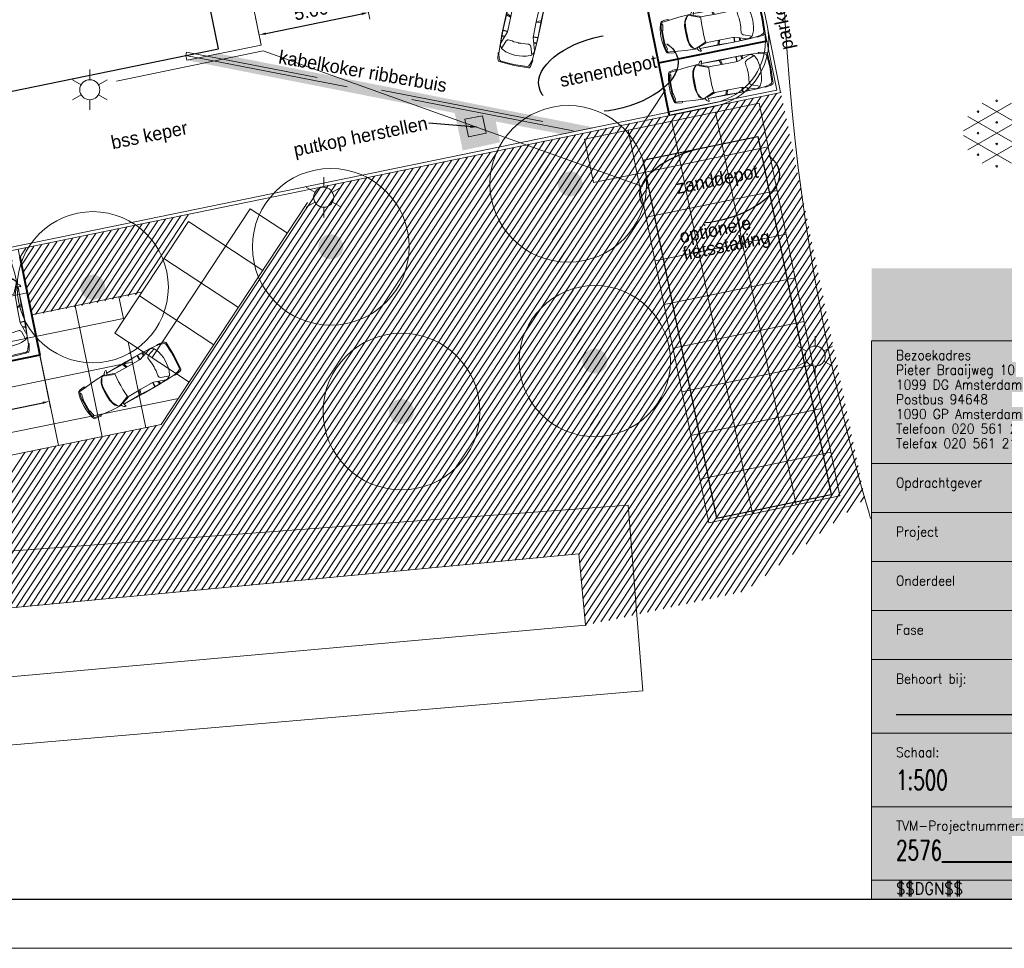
# Model space of a CAD drawing. Header units: metres. Extents: x 118574 to 118781, y 483563 to 483693.
# Tile 4 of 23: x 118677 to 118721, y 483563 to 483604. Entities that reach past the tile are written whole.
import ezdxf
from ezdxf.enums import TextEntityAlignment as Align

# ---------------------------------------------------------------- set-up
doc = ezdxf.new("R2010")
doc.units = ezdxf.units.M
doc.header["$MEASUREMENT"] = 0
doc.linetypes.add('DGN Style 2', pattern=[7.375726, 4.425436, -2.95029])
doc.linetypes.add('DGN Style 3', pattern=[10.326016, 7.375726, -2.95029])
for name, color, linetype, lineweight in [('Barrier', 7, 'Continuous', 0), ('Kader', 7, 'Continuous', 0), ('Level 16', 7, 'Continuous', 0), ('Level 17', 7, 'Continuous', 0), ('Level 18', 7, 'Continuous', 0), ('Level 19', 7, 'Continuous', 0), ('Level 20', 7, 'Continuous', 0), ('Level 22', 7, 'Continuous', 0), ('Level 35', 7, 'Continuous', 0), ('Level 50', 7, 'Continuous', 0), ('Level 51', 7, 'Continuous', 0), ('Oml_ voetganger', 7, 'Continuous', 0)]:
    doc.layers.add(name, color=color, linetype=linetype, lineweight=lineweight)
doc.styles.add('Style-LOW_RES_FILLED', font='LOW_RES_FILLED.shx')
doc.styles.add('Style-STANDARD', font='STANDARD.shx')
doc.dimstyles.get("Standard").update_dxf_attribs({"dimtxt": 0.18, "dimasz": 0.18, "dimexe": 0.18, "dimexo": 0.0625, "dimgap": 0.09, "dimtad": 0, "dimtih": 1, "dimtoh": 1, "dimdec": 4, "dimzin": 0, "dimdsep": 46, "dimtxsty": 'Standard', "dimcen": 0.09, "dimadec": 0, "dimazin": 0, "dimtfac": 1, "dimtdec": 4, "dimtofl": 0, "dimtmove": 0, "dimatfit": 3, "dimfxl": 1, "dimtolj": 1, "dimtzin": 0, "dimarcsym": 0})

# ---------------------------------------------------------------- blocks, each defined once
blk = doc.blocks.new('GVERH')
at = {"layer": 'Barrier', "color": 7, "linetype": 'Continuous', "lineweight": 0}
for p, q in [((-1.496, 0.104), (0.656, 1.352)), ((-0.664, 1.352), (1.496, 0.104)), ((-1.304, 0.752), (1.296, -0.752)), ((0, 0), (1.296, 0.752)), ((-1.496, -0.104), (0.656, -1.344)), ((-1.304, -0.752), (0, 0)), ((-0.664, -1.344), (1.496, -0.104))]:
    blk.add_line(p, q, dxfattribs=at)
for centre in [(-0.003, 1.452), (-0.841, 0.968), (0.843, 0.968), (-0.003, 0.484), (-0.841, 0), (0.835, 0), (-0.003, -0.483), (-0.841, -0.967), (0.835, -0.967), (-0.003, -1.486)]:
    blk.add_circle(centre, 0.035, dxfattribs=at)
blk = doc.blocks.new('LANTPL')
at = {"layer": 'Level 50', "color": 7, "linetype": 'Continuous', "lineweight": 13}
for p, q in [((0, 0.45), (0, 0.9)), ((-0.39, 0.225), (-0.78, 0.45)), ((0.779, 0.45), (0.389, 0.225)), ((-0.39, -0.225), (-0.78, -0.45)), ((0.779, -0.45), (0.389, -0.225)), ((0, -0.9), (0, -0.45))]:
    blk.add_line(p, q, dxfattribs=at)
blk.add_circle((0, 0), 0.45, dxfattribs=at)
blk = doc.blocks.new('AUTO')
at = {"layer": 'Level 51', "color": 7, "linetype": 'Continuous', "lineweight": 0}
for p, q in [((-1.978, 1.385), (-2.04, 1.584)), ((-1.927, 1.383), (-1.981, 1.586)), ((-1.28, 1.371), (-1.277, 1.585)), ((-1.26, 1.584), (-1.263, 1.371)), ((-1.041, 1.435), (-1.033, 1.576)), ((-0.994, 1.449), (-0.984, 1.572)), ((-0.605, 1.557), (-0.473, 1.54)), ((-4.407, 1.179), (-4.422, 0.525)), ((-2.004, 0.213), (-2.074, 0.016)), ((-1.951, 0.213), (-2.015, 0.012)), ((-1.305, 0.196), (-1.313, -0.017)), ((-1.296, -0.017), (-1.288, 0.196)), ((-1.071, 0.122), (-1.068, -0.017)), ((-1.024, 0.106), (-1.019, -0.019)), ((-0.64, -0.019), (-0.507, -0.008))]:
    blk.add_line(p, q, dxfattribs=at)
at = {"layer": 'Level 51', "color": 7, "linetype": 'Continuous', "lineweight": 0, "extrusion": (0, 0, -1), "flags": 128}
for points in [[(4.486, 0.852), (4.479, 1.03), (4.443, 1.256), (4.386, 1.475), (4.344, 1.553), (4.283, 1.57), (4.169, 1.598), (4.029, 1.604), (4.013, 1.578), (4.01, 1.551)], [(2.969, 1.608), (3.514, 1.593), (4.204, 1.535), (4.301, 1.527), (4.363, 1.413), (4.398, 1.256), (4.407, 1.179), (4.374, 1.126), (4.383, 0.852)], [(4.374, 1.126), (4.355, 1.154), (4.299, 1.391), (4.332, 1.458)], [(3.155, 1.547), (3.245, 1.453), (3.297, 1.348), (3.35, 1.146), (3.361, 0.981), (3.368, 0.829)], [(2.973, 1.557), (3.094, 1.59), (3.149, 1.539), (3.19, 1.477), (3.28, 1.329), (3.316, 1.146), (3.327, 0.831), (3.329, 0.827)], [(2.933, 1.538), (2.554, 1.369), (2.565, 1.335), (2.592, 1.011), (2.593, 0.813)], [(2.89, 1.542), (2.494, 1.404), (1.883, 1.382), (1.245, 1.371), (0.675, 1.55), (0.587, 1.541), (0.535, 1.515), (0.475, 1.462), (0.458, 1.462), (0.361, 1.242), (0.33, 1.068), (0.311, 0.911), (0.303, 0.762)], [(2.845, 1.615), (1.86, 1.606), (1.095, 1.59), (0.688, 1.556)], [(2.841, 1.614), (2.046, 1.585), (1.392, 1.588), (0.605, 1.557), (0.221, 1.52), (0.021, 1.461), (-0.065, 1.415), (-0.092, 1.355), (-0.108, 0.943), (-0.114, 0.753)], [(0.458, 1.462), (0.843, 1.341), (0.867, 1.308), (0.904, 1.289), (0.913, 1.255), (0.913, 1.202), (0.905, 1.08), (0.887, 0.984), (0.888, 0.879), (0.882, 0.791), (0.88, 0.775)], [(0.282, 1.522), (0.238, 1.557), (-0.033, 1.511), (-0.12, 1.467), (-0.137, 1.433), (-0.154, 0.738)], [(4.486, 0.852), (4.486, 0.675), (4.461, 0.447), (4.415, 0.227), (4.374, 0.146), (4.314, 0.127), (4.201, 0.096), (4.061, 0.082), (4.045, 0.109), (4.041, 0.134)], [(3.003, 0.033), (3.546, 0.071), (4.234, 0.159), (4.331, 0.17), (4.387, 0.287), (4.417, 0.445), (4.422, 0.525), (4.386, 0.576), (4.383, 0.852)], [(4.386, 0.576), (4.369, 0.545), (4.323, 0.307), (4.359, 0.244)], [(3.187, 0.102), (3.271, 0.201), (3.32, 0.306), (3.364, 0.511), (3.368, 0.677), (3.368, 0.829)], [(2.986, 0.09), (3.128, 0.056), (3.178, 0.11), (3.219, 0.174), (3.302, 0.325), (3.33, 0.509), (3.327, 0.824), (3.329, 0.827)], [(2.963, 0.103), (2.579, 0.255), (2.586, 0.29), (2.601, 0.613), (2.593, 0.813)], [(2.921, 0.096), (2.518, 0.216), (1.908, 0.211), (1.27, 0.196), (0.708, -0.008), (0.622, -0.003), (0.568, 0.021), (0.506, 0.071), (0.489, 0.07), (0.382, 0.284), (0.34, 0.458), (0.318, 0.615), (0.303, 0.762)], [(2.875, 0.02), (2.079, 0.015), (1.427, -0.017), (0.64, -0.019), (0.252, 0.001), (0.052, 0.053), (-0.038, 0.095), (-0.067, 0.154), (-0.1, 0.564), (-0.114, 0.753)], [(0.489, 0.07), (0.869, 0.206), (0.892, 0.243), (0.926, 0.262), (0.933, 0.297), (0.931, 0.35), (0.917, 0.471), (0.896, 0.566), (0.893, 0.672), (0.881, 0.758), (0.88, 0.775)], [(0.315, 0.002), (0.273, -0.033), (0, 0), (-0.088, 0.039), (-0.108, 0.075), (-0.154, 0.738)], [(2.879, 0.023), (1.894, -0.012), (1.131, -0.03), (0.722, -0.014)]]:
    blk.add_lwpolyline(points, dxfattribs=at)
for points in [[(2.814, 1.738), (2.867, 1.738), (2.92, 1.702), (2.964, 1.642), (2.974, 1.583), (2.948, 1.537), (2.896, 1.537), (2.876, 1.554), (2.814, 1.738)], [(2.853, -0.104), (2.906, -0.101), (2.959, -0.063), (2.999, -0.002), (3.007, 0.06), (2.977, 0.103), (2.925, 0.101), (2.908, 0.082), (2.853, -0.104)]]:
    blk.add_lwpolyline(points, close=True, dxfattribs=at)
blk = doc.blocks.new('BOOM')
at = {"layer": 'Oml_ voetganger', "linetype": 'Continuous', "lineweight": 0}
h = blk.add_hatch(color=7, dxfattribs=at)
edge = h.paths.add_edge_path()
edge.add_arc((0, 0), 0.56, 0, 360)
blk = doc.blocks.new('TEKKOP')
at = {"layer": 'Kader', "linetype": 'Continuous', "lineweight": 13}
for points in [[(-0.14937, 0.10554), (-0.1505, 0.10667), (-0.14856, 0.10862), (-0.1505, 0.11056), (-0.14937, 0.11169), (-0.14743, 0.10975), (-0.14549, 0.11169), (-0.14436, 0.11056), (-0.1463, 0.10862), (-0.14436, 0.10667), (-0.14549, 0.10554), (-0.14743, 0.10748)], [(-0.14937, 0.0985), (-0.1505, 0.09964), (-0.14856, 0.10158), (-0.1505, 0.10352), (-0.14937, 0.10465), (-0.14743, 0.10271), (-0.14549, 0.10465), (-0.14436, 0.10352), (-0.1463, 0.10158), (-0.14436, 0.09964), (-0.14549, 0.0985), (-0.14743, 0.10045)], [(-0.14937, 0.09147), (-0.1505, 0.0926), (-0.14856, 0.09454), (-0.1505, 0.09648), (-0.14937, 0.09761), (-0.14743, 0.09567), (-0.14549, 0.09761), (-0.14436, 0.09648), (-0.1463, 0.09454), (-0.14436, 0.0926), (-0.14549, 0.09147), (-0.14743, 0.09341)]]:
    blk.add_hatch(color=1, dxfattribs=at).paths.add_polyline_path(points)
at = {"layer": 'Kader', "color": 7, "linetype": 'Continuous', "lineweight": 13}
for p, q in [((-0.19, 0.11389), (-0.19, 0)), ((0, 0.11389), (-0.19, 0.11389)), ((0, 0.00389), (0, 0.11389)), ((-0.19, 0.08889), (0, 0.08889)), ((-0.19, 0.07889), (0, 0.07889)), ((-0.19, 0.06889), (0, 0.06889)), ((-0.19, 0.05889), (0, 0.05889)), ((-0.19, 0.04889), (0, 0.04889)), ((-0.105, 0.00389), (-0.105, 0.04889)), ((-0.055, 0.01889), (-0.055, 0.04889)), ((-0.035, 0.00389), (-0.035, 0.04889)), ((-0.105, 0.04389), (0, 0.04389)), ((-0.015, 0.01889), (-0.015, 0.04389)), ((-0.105, 0.03889), (-0.015, 0.03889)), ((-0.19, 0.03389), (-0.015, 0.03389)), ((-0.1475, 0.00389), (-0.1475, 0.03389)), ((-0.105, 0.02889), (-0.015, 0.02889)), ((-0.105, 0.02389), (-0.015, 0.02389)), ((-0.19, 0.01889), (0, 0.01889)), ((-0.07, 0.00389), (-0.07, 0.01889)), ((-0.19, 0.00389), (0, 0.00389)), ((0, 0.00389), (0, 0))]:
    blk.add_line(p, q, dxfattribs=at)
at = {"layer": 'Kader', "color": 254, "linetype": 'Continuous', "lineweight": 0}
blk.add_solid([(0, 0), (-0.19, 0), (0, 0.12871), (-0.19, 0.12871)], dxfattribs=at)
at = {"layer": 'Kader', "color": 7, "linetype": 'Continuous', "lineweight": 30, "style": 'Style-STANDARD'}
for s, height, p in [('Gemeente Amsterdam', 0.004998, (-0.136, 0.1095)), ('Bezoekadres', 0.001998, (-0.185, 0.111)), ('Pieter Braaijweg 10', 0.001998, (-0.185, 0.108)), ('1099 DG Amsterdam', 0.001998, (-0.185, 0.105)), ('Dienst Infrastructuur Verkeer en Vervoer', 0.003282, (-0.136, 0.10265)), ('Postbus 94648', 0.001998, (-0.185, 0.102)), ('1090 GP Amsterdam', 0.001998, (-0.185, 0.099)), ('Materiaaldienst', 0.002952, (-0.136, 0.09748)), ('Telefoon 020 561 2111', 0.001998, (-0.185, 0.096)), ('Afdeling Materialen', 0.002394, (-0.136, 0.0932)), ('Telefax 020 561 2188', 0.001998, (-0.185, 0.093)), ('Opdrachtgever', 0.001998, (-0.185, 0.085)), (':', 0.002, (-0.15, 0.085)), ('Project', 0.001998, (-0.185, 0.075)), (':', 0.002, (-0.15, 0.075)), ('Onderdeel', 0.001998, (-0.185, 0.065)), (':', 0.002, (-0.15, 0.065)), ('Fase', 0.001998, (-0.185, 0.055)), (':', 0.002, (-0.15, 0.055)), ('Paraaf', 0.001998, (-0.053, 0.047)), ('Behoort bij:', 0.001998, (-0.185, 0.045)), ('Naam', 0.001998, (-0.103, 0.047)), ('Datum Wijziging', 0.001998, (-0.033, 0.047)), ('Schaal:', 0.001998, (-0.185, 0.03)), ('Printdatum:', 0.001998, (-0.142, 0.03)), ('TVM-Projectnummer:', 0.001998, (-0.185, 0.015)), ('Projectleider:', 0.001998, (-0.142, 0.015)), ('Tekeningnr:', 0.001998, (-0.103, 0.015)), ('Wijziging:', 0.001998, (-0.068, 0.015)), ('Aantal tekeningen:', 0.001998, (-0.033, 0.015))]:
    blk.add_text(s, height=height, dxfattribs=at).set_placement(p, align=Align.MIDDLE_LEFT)
at = {"layer": 'Kader', "color": 7, "linetype": 'Continuous', "lineweight": 13, "style": 'Style-STANDARD'}
for s, height, p in [('$$DATE$$', 0.002658, (-0.142, 0.02433)), ('$$DGN$$', 0.002418, (-0.185, 0.00221))]:
    blk.add_text(s, height=height, dxfattribs=at).set_placement(p, align=Align.MIDDLE_LEFT)
blk = doc.blocks.new('TEKTEK')
at = {"layer": 'Kader', "color": 7, "linetype": 'Continuous', "lineweight": 30, "insert": (-0.185, 0.02434), "char_height": 0.004002, "attachment_point": 4, "line_spacing_factor": 0.6, "style": 'Style-STANDARD'}
blk.add_mtext('\\H1x;\\W0.749625;1:500   \\P', dxfattribs=at)
at = {"layer": 'Kader', "color": 7, "linetype": 'Continuous', "lineweight": 30, "style": 'Style-STANDARD'}
for tag, height, p in [('TEKTEK_634', 0.003, (-0.138, 0.0845)), ('TEKTEK_633', 0.003, (-0.138, 0.0745)), ('TEKTEK_632', 0.003, (-0.138, 0.0645)), ('TEKTEK_628', 0.003, (-0.138, 0.0545)), ('TEKTEK_613', 0.002, (-0.101, 0.042)), ('TEKTEK_618', 0.002, (-0.051, 0.042)), ('TEKTEK_623', 0.002, (-0.031, 0.042)), ('TEKTEK_635', 0.003, (-0.185, 0.0395)), ('TEKTEK_614', 0.002, (-0.101, 0.037)), ('TEKTEK_619', 0.002, (-0.051, 0.037)), ('TEKTEK_624', 0.002, (-0.031, 0.037)), ('TEKTEK_615', 0.002, (-0.101, 0.032)), ('TEKTEK_620', 0.002, (-0.051, 0.032)), ('TEKTEK_625', 0.002, (-0.031, 0.032)), ('TEKTEK_616', 0.002, (-0.101, 0.027)), ('TEKTEK_621', 0.002, (-0.051, 0.027)), ('TEKTEK_626', 0.002, (-0.031, 0.027)), ('TEKTEK_617', 0.002, (-0.101, 0.022)), ('TEKTEK_622', 0.002, (-0.051, 0.022)), ('TEKTEK_627', 0.002, (-0.031, 0.022))]:
    blk.add_attdef(tag, text='', height=height, dxfattribs=at).set_placement(p, align=Align.MIDDLE_LEFT)
at = {"layer": 'Kader', "color": 7, "linetype": 'Continuous', "lineweight": 30, "style": 'Style-STANDARD', "width": 0.749625}
for tag, p in [('TEKTEK_629', (-0.185, 0.01001)), ('TEKTEK_637', (-0.142, 0.01001)), ('TEKTEK_630', (-0.101, 0.01001)), ('TEKTEK_636', (-0.066, 0.01001)), ('TEKTEK_638', (-0.031, 0.01001))]:
    blk.add_attdef(tag, text='', height=0.004, dxfattribs=at).set_placement(p, align=Align.MIDDLE_LEFT)
blk = doc.blocks.new('A1')
at = {"layer": 'Kader', "color": 7, "linetype": 'Continuous', "lineweight": 0, "flags": 128}
blk.add_lwpolyline([(-0.42, -0.297), (0.42, -0.297), (0.42, 0.297), (-0.42, 0.297), (-0.42, -0.297)], close=True, dxfattribs=at)
at = {"layer": 'Kader', "color": 7, "linetype": 'Continuous', "lineweight": 30, "flags": 128}
blk.add_lwpolyline([(-0.41, -0.287), (0.41, -0.287), (0.41, 0.287), (-0.41, 0.287), (-0.41, -0.287)], close=True, dxfattribs=at)
at = {"layer": 'Kader', "color": 254, "linetype": 'Continuous', "lineweight": 0}
blk.add_blockref('TEKKOP', (0.41, -0.287), dxfattribs=at)
at = {"layer": 'Kader', "color": 7, "linetype": 'Continuous', "lineweight": 30}
blk.add_blockref('TEKTEK', (0.41, -0.287), dxfattribs=at).add_auto_attribs({'TEKTEK_613': '________________', 'TEKTEK_614': '________________', 'TEKTEK_615': '________________', 'TEKTEK_616': '________________', 'TEKTEK_617': '________________', 'TEKTEK_618': '_________', 'TEKTEK_619': '_________', 'TEKTEK_620': '_________', 'TEKTEK_621': '_________', 'TEKTEK_622': '_________', 'TEKTEK_623': '_________', 'TEKTEK_624': '_________', 'TEKTEK_625': '_________', 'TEKTEK_626': '_________', 'TEKTEK_627': '_________', 'TEKTEK_628': '_____________________________________________', 'TEKTEK_629': '2576___________', 'TEKTEK_630': '__________', 'TEKTEK_632': 'P3_____________________________________________________________________________________________________', 'TEKTEK_633': 'Parkeerplaatsen_P1,_P2,_P3_____________________________________________________________________________________', 'TEKTEK_634': 'Dienst_Maatschappelijke_Ontwikkeling_____________________________', 'TEKTEK_635': '_____________________________________________', 'TEKTEK_636': '__________', 'TEKTEK_637': '____________________', 'TEKTEK_638': '__________'})
blk = doc.blocks.new('*D42')
at = {"layer": 'Defpoints', "color": 0, "linetype": 'Continuous'}
for p in [(118692.107, 483605.587), (118687.207, 483604.591), (118692.325, 483604.52)]:
    blk.add_point(p, dxfattribs=at)
at = {"layer": 'Kader', "color": 7, "linetype": 'Continuous', "lineweight": 0}
for p, q in [((118692.167, 483605.293), (118692.385, 483604.226)), ((118687.267, 483604.297), (118687.486, 483603.224))]:
    blk.add_line(p, q, dxfattribs=at)
at = {"layer": 'Kader', "color": 0, "linetype": 'Continuous', "lineweight": -2}
blk.add_line((118687.72, 483603.578), (118692.031, 483604.46), dxfattribs=at)
at = {"layer": 'Kader', "color": 0, "linetype": 'Continuous'}
for points in [[(118692.021, 483604.509), (118692.041, 483604.411), (118692.325, 483604.52)], [(118687.71, 483603.627), (118687.73, 483603.529), (118687.426, 483603.518)]]:
    blk.add_solid(points, dxfattribs=at)
at = {"layer": 'Kader', "color": 0, "linetype": 'Continuous', "lineweight": 0, "insert": (118689.755, 483604.607), "char_height": 0.6, "attachment_point": 5, "rotation": 11.5583, "style": 'Style-LOW_RES_FILLED'}
blk.add_mtext('5.00', dxfattribs=at)
blk = doc.blocks.new('*D72')
at = {"layer": 'Defpoints', "color": 0, "linetype": 'Continuous'}
for p in [(118677.518, 483589.492), (118678.013, 483587.07), (118646.986, 483583.066)]:
    blk.add_point(p, dxfattribs=at)
at = {"layer": 'Kader', "color": 7, "linetype": 'Continuous', "lineweight": 0}
for p, q in [((118677.578, 483589.198), (118678.073, 483586.776)), ((118647.046, 483582.772), (118647.506, 483580.524))]:
    blk.add_line(p, q, dxfattribs=at)
at = {"layer": 'Kader', "color": 0, "linetype": 'Continuous', "lineweight": -2}
blk.add_line((118647.74, 483580.878), (118677.719, 483587.009), dxfattribs=at)
at = {"layer": 'Kader', "color": 0, "linetype": 'Continuous'}
for points in [[(118677.709, 483587.058), (118677.729, 483586.96), (118678.013, 483587.07)], [(118647.73, 483580.927), (118647.75, 483580.829), (118647.446, 483580.818)]]:
    blk.add_solid(points, dxfattribs=at)
at = {"layer": 'Kader', "color": 0, "linetype": 'Continuous', "lineweight": 0, "insert": (118662.609, 483584.532), "char_height": 0.6, "attachment_point": 5, "rotation": 11.5583, "style": 'Style-LOW_RES_FILLED'}
blk.add_mtext('31.20', dxfattribs=at)

msp = doc.modelspace()

# ---------------------------------------------------------------- hatches: boundary and pattern name
at = {"layer": 'Level 18'}
msp.add_hatch(color=253, dxfattribs=at).paths.add_polyline_path([(118696.561, 483598.334), (118696.197, 483600.012), (118684.18, 483602.38), (118685.541, 483602.691), (118702.514, 483599.349), (118701.069, 483599.054), (118698.036, 483599.632), (118698.239, 483598.699)])

# ---------------------------------------------------------------- linework, layer by layer
at = {"layer": 'Kader', "color": 1, "lineweight": 13}
for p, q in [((118705.815, 483599.899), (118704.857, 483604.615)), ((118710.095, 483603.739), (118710.642, 483601.045)), ((118710.242, 483603.768), (118710.819, 483600.928)), ((118677.589, 483589.143), (118676.686, 483593.552)), ((118677.589, 483589.143), (118647.022, 483582.892))]:
    msp.add_line(p, q, dxfattribs=at)
at = {"layer": 'Kader', "color": 1, "linetype": 'DGN Style 2', "lineweight": 13}
msp.add_line((118705.335, 483602.263), (118710.235, 483603.259), dxfattribs=at)
at = {"layer": 'Kader', "color": 7, "linetype": 'Continuous', "lineweight": 30}
for p, q in [((118625.966, 483590.682), (118684.137, 483602.588)), ((118704.636, 483597.897), (118709.788, 483598.956)), ((118709.788, 483598.956), (118713.092, 483582.893)), ((118704.635, 483597.903), (118707.94, 483581.833)), ((118707.94, 483581.833), (118713.092, 483582.893))]:
    msp.add_line(p, q, dxfattribs=at)
at = {"layer": 'Kader', "color": 96, "linetype": 'Continuous', "lineweight": 0}
for p, q in [((118700.732, 483593.611), (118705.647, 483601.052)), ((118701.941, 483587.73), (118710.633, 483600.89)), ((118701.515, 483589.805), (118708.552, 483600.462)), ((118701.586, 483589.46), (118708.899, 483600.533)), ((118701.657, 483589.114), (118709.246, 483600.605)), ((118701.728, 483588.768), (118709.592, 483600.676)), ((118701.799, 483588.422), (118709.939, 483600.747)), ((118701.87, 483588.076), (118710.286, 483600.819)), ((118702.013, 483587.384), (118710.864, 483600.787)), ((118702.084, 483587.038), (118710.935, 483600.441)), ((118701.088, 483591.881), (118706.472, 483600.034)), ((118701.159, 483591.535), (118706.819, 483600.105)), ((118701.23, 483591.189), (118707.166, 483600.177)), ((118701.301, 483590.843), (118707.512, 483600.248)), ((118701.372, 483590.497), (118707.859, 483600.319)), ((118701.443, 483590.151), (118708.206, 483600.391)), ((118702.155, 483586.692), (118711.007, 483600.096)), ((118700.59, 483594.302), (118704.045, 483599.535)), ((118700.661, 483593.956), (118704.392, 483599.606)), ((118700.803, 483593.265), (118705.085, 483599.749)), ((118700.874, 483592.919), (118705.432, 483599.82)), ((118700.945, 483592.573), (118705.779, 483599.892)), ((118701.016, 483592.227), (118706.126, 483599.963)), ((118702.226, 483586.346), (118711.078, 483599.75)), ((118700.163, 483596.378), (118701.965, 483599.107)), ((118700.234, 483596.032), (118702.312, 483599.179)), ((118700.305, 483595.686), (118702.659, 483599.25)), ((118700.376, 483595.34), (118703.005, 483599.321)), ((118700.447, 483594.994), (118703.352, 483599.392)), ((118700.518, 483594.648), (118703.699, 483599.464)), ((118702.297, 483586), (118711.15, 483599.405)), ((118686.753, 483578.795), (118699.885, 483598.679)), ((118699.736, 483598.453), (118699.885, 483598.679)), ((118699.807, 483598.108), (118700.232, 483598.751)), ((118699.878, 483597.762), (118700.578, 483598.822)), ((118699.949, 483597.416), (118700.925, 483598.893)), ((118700.02, 483597.07), (118701.272, 483598.965)), ((118700.092, 483596.724), (118701.619, 483599.036)), ((118702.368, 483585.654), (118711.221, 483599.059)), ((118702.439, 483585.309), (118711.292, 483598.714)), ((118684.835, 483578.612), (118697.805, 483598.252)), ((118685.154, 483578.643), (118698.152, 483598.323)), ((118685.474, 483578.673), (118698.498, 483598.394)), ((118685.794, 483578.704), (118698.845, 483598.465)), ((118686.114, 483578.734), (118699.192, 483598.537)), ((118686.433, 483578.764), (118699.538, 483598.608)), ((118687.073, 483578.825), (118700.156, 483598.636)), ((118687.392, 483578.856), (118700.227, 483598.29)), ((118702.511, 483584.963), (118711.364, 483598.368)), ((118682.917, 483578.43), (118695.725, 483597.824)), ((118683.236, 483578.46), (118696.071, 483597.895)), ((118683.556, 483578.491), (118696.418, 483597.966)), ((118683.876, 483578.521), (118696.765, 483598.038)), ((118684.195, 483578.552), (118697.112, 483598.109)), ((118684.515, 483578.582), (118697.458, 483598.18)), ((118687.712, 483578.886), (118700.298, 483597.944)), ((118702.582, 483584.617), (118711.435, 483598.022)), ((118680.679, 483578.217), (118693.298, 483597.325)), ((118680.999, 483578.248), (118693.645, 483597.396)), ((118681.318, 483578.278), (118693.991, 483597.467)), ((118681.638, 483578.308), (118694.338, 483597.538)), ((118681.958, 483578.339), (118694.685, 483597.61)), ((118682.277, 483578.369), (118695.031, 483597.681)), ((118682.597, 483578.4), (118695.378, 483597.752)), ((118688.032, 483578.916), (118700.369, 483597.598)), ((118702.653, 483584.271), (118711.506, 483597.677)), ((118702.724, 483583.925), (118711.578, 483597.331)), ((118678.761, 483578.035), (118691.218, 483596.897)), ((118679.081, 483578.065), (118691.564, 483596.968)), ((118679.4, 483578.096), (118691.911, 483597.039)), ((118679.72, 483578.126), (118692.258, 483597.111)), ((118680.04, 483578.156), (118692.605, 483597.182)), ((118680.359, 483578.187), (118692.951, 483597.253)), ((118688.351, 483578.947), (118700.441, 483597.252)), ((118688.671, 483578.977), (118700.512, 483596.906)), ((118700.499, 483580.102), (118711.649, 483596.985)), ((118677.802, 483577.944), (118690.178, 483596.683)), ((118678.122, 483577.974), (118690.524, 483596.754)), ((118678.441, 483578.005), (118690.871, 483596.825)), ((118688.991, 483579.008), (118700.583, 483596.561)), ((118700.819, 483580.132), (118711.721, 483596.64)), ((118689.31, 483579.038), (118700.654, 483596.215)), ((118701.138, 483580.163), (118711.792, 483596.294)), ((118689.63, 483579.068), (118700.725, 483595.869)), ((118701.458, 483580.193), (118711.863, 483595.949)), ((118701.763, 483580.201), (118711.935, 483595.603)), ((118680.5, 483591.583), (118682.875, 483595.179)), ((118680.845, 483591.651), (118683.223, 483595.252)), ((118681.19, 483591.719), (118683.571, 483595.324)), ((118681.534, 483591.787), (118683.918, 483595.397)), ((118681.879, 483591.856), (118684.247, 483595.441)), ((118689.95, 483579.099), (118700.796, 483595.523)), ((118690.269, 483579.129), (118700.868, 483595.177)), ((118701.8, 483579.804), (118712.006, 483595.257)), ((118678.088, 483591.105), (118680.443, 483594.671)), ((118678.432, 483591.173), (118680.79, 483594.744)), ((118678.777, 483591.241), (118681.138, 483594.816)), ((118679.122, 483591.31), (118681.485, 483594.889)), ((118679.466, 483591.378), (118681.833, 483594.961)), ((118679.811, 483591.446), (118682.18, 483595.034)), ((118680.156, 483591.514), (118682.528, 483595.107)), ((118690.589, 483579.16), (118700.939, 483594.831)), ((118701.837, 483579.407), (118712.077, 483594.912)), ((118676.975, 483592.142), (118678.358, 483594.236)), ((118677.046, 483591.795), (118678.705, 483594.308)), ((118677.117, 483591.449), (118679.053, 483594.381)), ((118677.187, 483591.103), (118679.4, 483594.453)), ((118677.398, 483590.968), (118679.748, 483594.526)), ((118677.743, 483591.037), (118680.095, 483594.599)), ((118690.909, 483579.19), (118701.01, 483594.485)), ((118701.874, 483579.009), (118712.149, 483594.566)), ((118676.691, 483593.527), (118676.968, 483593.945)), ((118676.762, 483593.18), (118677.315, 483594.018)), ((118676.833, 483592.834), (118677.663, 483594.091)), ((118676.904, 483592.488), (118678.01, 483594.163)), ((118691.228, 483579.22), (118701.081, 483594.139)), ((118691.548, 483579.251), (118701.152, 483593.793)), ((118701.911, 483578.612), (118712.22, 483594.221)), ((118701.949, 483578.214), (118712.291, 483593.875)), ((118691.868, 483579.281), (118701.223, 483593.447)), ((118701.986, 483577.817), (118712.363, 483593.529)), ((118692.187, 483579.312), (118701.294, 483593.101)), ((118702.023, 483577.419), (118712.434, 483593.184)), ((118692.507, 483579.342), (118701.366, 483592.755)), ((118702.06, 483577.022), (118712.505, 483592.838)), ((118702.409, 483577.096), (118712.577, 483592.493)), ((118692.827, 483579.372), (118701.437, 483592.41)), ((118693.146, 483579.403), (118701.508, 483592.064)), ((118702.757, 483577.17), (118712.648, 483592.147)), ((118693.466, 483579.433), (118701.579, 483591.718)), ((118703.106, 483577.244), (118712.719, 483591.801)), ((118693.786, 483579.464), (118701.65, 483591.372)), ((118703.454, 483577.319), (118712.791, 483591.456)), ((118694.105, 483579.494), (118701.721, 483591.026)), ((118703.803, 483577.393), (118712.862, 483591.11)), ((118704.151, 483577.467), (118712.933, 483590.764)), ((118694.425, 483579.524), (118701.792, 483590.68)), ((118694.745, 483579.555), (118701.864, 483590.334)), ((118704.5, 483577.541), (118713.005, 483590.419)), ((118695.064, 483579.585), (118701.935, 483589.988)), ((118704.849, 483577.615), (118713.076, 483590.073)), ((118695.384, 483579.616), (118702.006, 483589.642)), ((118705.197, 483577.689), (118713.147, 483589.728)), ((118705.546, 483577.763), (118713.219, 483589.382)), ((118695.704, 483579.646), (118702.077, 483589.296)), ((118696.023, 483579.676), (118702.148, 483588.95)), ((118705.894, 483577.838), (118713.29, 483589.036)), ((118696.343, 483579.707), (118702.219, 483588.604)), ((118706.243, 483577.912), (118713.362, 483588.691)), ((118696.663, 483579.737), (118702.29, 483588.259)), ((118706.591, 483577.986), (118713.433, 483588.345)), ((118696.982, 483579.768), (118702.362, 483587.913)), ((118706.94, 483578.06), (118713.504, 483588)), ((118707.289, 483578.134), (118713.576, 483587.654)), ((118697.302, 483579.798), (118702.433, 483587.567)), ((118697.622, 483579.828), (118702.504, 483587.221)), ((118707.637, 483578.208), (118713.647, 483587.308)), ((118697.941, 483579.859), (118702.575, 483586.875)), ((118707.986, 483578.283), (118713.718, 483586.963)), ((118698.261, 483579.889), (118702.646, 483586.529)), ((118708.334, 483578.357), (118713.79, 483586.617)), ((118676.843, 483577.853), (118682.118, 483585.84)), ((118677.163, 483577.883), (118682.464, 483585.911)), ((118677.482, 483577.913), (118682.811, 483585.982)), ((118698.581, 483579.92), (118702.717, 483586.183)), ((118698.901, 483579.95), (118702.788, 483585.837)), ((118708.683, 483578.431), (118713.861, 483586.272)), ((118709.031, 483578.505), (118713.932, 483585.926)), ((118674.925, 483577.67), (118680.04, 483585.415)), ((118675.245, 483577.701), (118680.386, 483585.486)), ((118675.564, 483577.731), (118680.733, 483585.557)), ((118675.884, 483577.761), (118681.079, 483585.628)), ((118676.204, 483577.792), (118681.425, 483585.698)), ((118676.523, 483577.822), (118681.772, 483585.769)), ((118699.22, 483579.98), (118702.86, 483585.491)), ((118709.51, 483578.777), (118714.004, 483585.58)), ((118673.007, 483577.488), (118677.961, 483584.99)), ((118673.326, 483577.518), (118678.308, 483585.061)), ((118673.646, 483577.549), (118678.654, 483585.132)), ((118673.966, 483577.579), (118679.001, 483585.202)), ((118674.286, 483577.609), (118679.347, 483585.273)), ((118674.605, 483577.64), (118679.693, 483585.344)), ((118699.54, 483580.011), (118702.931, 483585.145)), ((118710.122, 483579.249), (118714.075, 483585.235)), ((118672.048, 483577.397), (118676.922, 483584.777)), ((118672.367, 483577.427), (118677.269, 483584.848)), ((118672.687, 483577.457), (118677.615, 483584.919)), ((118699.86, 483580.041), (118703.002, 483584.799)), ((118710.733, 483579.721), (118714.146, 483584.889)), ((118711.345, 483580.193), (118714.218, 483584.543)), ((118700.179, 483580.072), (118703.073, 483584.453)), ((118711.956, 483580.666), (118714.289, 483584.198)), ((118712.568, 483581.138), (118714.36, 483583.852)), ((118713.179, 483581.61), (118714.432, 483583.507)), ((118713.791, 483582.082), (118714.503, 483583.161)), ((118714.402, 483582.555), (118714.574, 483582.815))]:
    msp.add_line(p, q, dxfattribs=at)
at = {"layer": 'Kader', "color": 1, "linetype": 'Continuous', "lineweight": 13}
for p, q in [((118705.783, 483600.058), (118710.642, 483601.045)), ((118705.813, 483599.911), (118710.835, 483600.931))]:
    msp.add_line(p, q, dxfattribs=at)
at = {"layer": 'Kader', "color": 1, "lineweight": 0}
for p, q in [((118703.976, 483599.249), (118709.853, 483600.458)), ((118709.853, 483600.458), (118713.479, 483582.827)), ((118707.894, 483600.055), (118711.52, 483582.424)), ((118705.935, 483599.652), (118709.561, 483582.021)), ((118703.976, 483599.249), (118707.602, 483581.618)), ((118704.379, 483597.29), (118710.256, 483598.499)), ((118704.781, 483595.331), (118710.658, 483596.54)), ((118705.184, 483593.372), (118711.061, 483594.581)), ((118705.587, 483591.413), (118711.464, 483592.622)), ((118705.99, 483589.454), (118711.867, 483590.663)), ((118706.393, 483587.495), (118712.27, 483588.704)), ((118706.796, 483585.536), (118712.673, 483586.745)), ((118707.199, 483583.577), (118713.076, 483584.786)), ((118707.602, 483581.618), (118713.479, 483582.827))]:
    msp.add_line(p, q, dxfattribs=at)
at = {"layer": 'Kader', "color": 252, "linetype": 'Continuous', "lineweight": 0}
for p, q in [((118689.602, 483595.995), (118683.036, 483586.028)), ((118687.026, 483595.719), (118682.624, 483589.039)), ((118687.026, 483595.719), (118688.696, 483594.619)), ((118684.255, 483595.15), (118680.954, 483590.139)), ((118684.255, 483595.15), (118687.595, 483592.949)), ((118676.614, 483593.901), (118678.421, 483585.084)), ((118683.155, 483593.479), (118686.495, 483591.279)), ((118677.015, 483591.941), (118635.867, 483583.526)), ((118682.136, 483591.968), (118677.216, 483590.962)), ((118681.135, 483591.763), (118681.336, 483590.784)), ((118682.055, 483591.809), (118685.395, 483589.609)), ((118679.176, 483591.363), (118680.38, 483585.485)), ((118681.336, 483590.784), (118636.269, 483581.567)), ((118680.954, 483590.139), (118684.295, 483587.939)), ((118681.548, 483589.748), (118682.34, 483585.885)), ((118681.737, 483588.824), (118677.819, 483588.023)), ((118677.819, 483588.023), (118636.67, 483579.608)), ((118683.813, 483587.207), (118637.072, 483577.648)), ((118683.036, 483586.028), (118645.11, 483578.271))]:
    msp.add_line(p, q, dxfattribs=at)
at = {"layer": 'Kader', "color": 7, "linetype": 'Continuous', "lineweight": 30, "flags": 128}
msp.add_lwpolyline([(118684.137, 483602.588), (118685.609, 483602.889), (118680.359, 483628.528), (118682.264, 483628.914)], dxfattribs=at)
at = {"layer": 'Kader', "color": 1, "lineweight": 0, "flags": 128}
msp.add_lwpolyline([(118703.976, 483599.249), (118702.017, 483598.846), (118702.42, 483596.887), (118704.379, 483597.29), (118703.976, 483599.249)], close=True, dxfattribs=at)
at = {"layer": 'Kader', "color": 96, "linetype": 'Continuous', "lineweight": 0}
for centre, radius in [((118701.292, 483596.834), 3.515), ((118690.641, 483594.007), 3.515), ((118679.964, 483592.196), 3.391), ((118702.484, 483588.878), 3.391), ((118693.812, 483586.616), 3.515)]:
    msp.add_circle(centre, radius, dxfattribs=at)
at = {"layer": 'Kader', "color": 6, "linetype": 'DGN Style 2', "lineweight": 30}
for centre in [(118703.091, 483601.817), (118707.634, 483596.802)]:
    msp.add_ellipse(centre, major_axis=(3.109, 0.636), ratio=0.528409, dxfattribs=at)
at = {"layer": 'Kader', "color": 1, "linetype": 'DGN Style 2', "lineweight": 13}
msp.add_point((118681.991, 483598.689), dxfattribs=at)
at = {"layer": 'Kader', "color": 96, "linetype": 'Continuous', "lineweight": 0}
msp.add_point((118702.06, 483577.022), dxfattribs=at)
at = {"layer": 'Level 16', "color": 7, "linetype": 'Continuous', "lineweight": 0, "flags": 128}
msp.add_lwpolyline([(118599.999, 483656.577), (118614.26, 483588.55), (118614.492, 483583.952), (118616.874, 483572.15), (118701.761, 483580.222), (118702.06, 483577.022), (118615.79, 483569.28), (118615.721, 483569.28), (118615.551, 483569.29), (118615.383, 483569.317), (118615.218, 483569.358), (118615.058, 483569.415), (118614.903, 483569.486), (118614.756, 483569.57), (118614.617, 483569.668), (118614.488, 483569.779), (118614.369, 483569.901), (118614.262, 483570.033), (118614.168, 483570.174), (118614.087, 483570.324), (118614.02, 483570.48), (118611.24, 483586.34), (118599.999, 483644.912)], dxfattribs=at)
at = {"layer": 'Level 17', "color": 7, "linetype": 'Continuous', "lineweight": 0, "flags": 128}
msp.add_lwpolyline([(118710.943, 483605.363), (118711.02, 483604.041), (118711.111, 483602.719), (118711.216, 483601.399), (118711.336, 483600.08), (118711.469, 483598.762), (118711.611, 483597.552), (118711.767, 483596.344), (118711.938, 483595.137), (118712.124, 483593.933), (118712.324, 483592.731), (118712.539, 483591.532), (118712.769, 483590.336), (118713.013, 483589.142), (118713.272, 483587.951), (118713.545, 483586.764), (118713.833, 483585.58), (118714.135, 483584.4), (118714.451, 483583.223), (118714.782, 483582.051), (118714.852, 483581.815)], dxfattribs=at)
at = {"layer": 'Level 19', "color": 7, "linetype": 'Continuous', "lineweight": 0, "flags": 128}
for points in [[(118707.596, 483616.54), (118710.224, 483603.874), (118710.26, 483603.663), (118710.281, 483603.449), (118710.287, 483603.235), (118710.277, 483603.021), (118710.252, 483602.808), (118710.212, 483602.597), (118710.157, 483602.39), (118710.087, 483602.187), (118710.003, 483601.99), (118709.905, 483601.799), (118709.794, 483601.616), (118709.67, 483601.441), (118709.534, 483601.275), (118709.386, 483601.12), (118709.227, 483600.976), (118709.059, 483600.843), (118708.881, 483600.723), (118708.696, 483600.615), (118708.503, 483600.522), (118708.304, 483600.442), (118708.099, 483600.377), (118707.891, 483600.326), (118687.49, 483596.13), (118667.43, 483592.02)], [(118707.419, 483616.656), (118710.077, 483603.846), (118710.111, 483603.643), (118710.131, 483603.44), (118710.137, 483603.236), (118710.127, 483603.033), (118710.104, 483602.831), (118710.066, 483602.63), (118710.013, 483602.434), (118709.947, 483602.241), (118709.867, 483602.054), (118709.774, 483601.872), (118709.669, 483601.698), (118709.551, 483601.532), (118709.422, 483601.374), (118709.281, 483601.228), (118709.13, 483601.091), (118708.97, 483600.964), (118708.801, 483600.85), (118708.626, 483600.748), (118708.442, 483600.659), (118708.253, 483600.583), (118708.058, 483600.521), (118707.858, 483600.472), (118687.46, 483596.277), (118671.708, 483593.05)], [(118638.16, 483577.2), (118675, 483580.26), (118703.973, 483582.407), (118704.641, 483574.088), (118616.19, 483566.49)]]:
    msp.add_lwpolyline(points, dxfattribs=at)
at = {"layer": 'Level 20', "color": 230, "lineweight": 40}
msp.add_line((118702.945, 483614.022), (118705.815, 483599.899), dxfattribs=at)
at = {"layer": 'Level 20', "color": 3, "lineweight": 40}
msp.add_line((118705.335, 483602.263), (118710.235, 483603.259), dxfattribs=at)
at = {"layer": 'Level 20', "color": 1, "lineweight": 0}
for p, q in [((118681.026, 483601.445), (118687.601, 483602.797)), ((118687.601, 483602.797), (118704.622, 483596.718))]:
    msp.add_line(p, q, dxfattribs=at)
at = {"layer": 'Level 20', "color": 230, "lineweight": 40, "flags": 128}
msp.add_lwpolyline([(118676.686, 483593.552), (118677.587, 483589.143), (118647.022, 483582.892), (118646.119, 483587.3)], dxfattribs=at)
at = {"layer": 'Level 22', "color": 7, "linetype": 'Continuous', "lineweight": 0, "flags": 128}
msp.add_lwpolyline([(118684.137, 483602.588), (118684.18, 483602.38), (118687.52, 483603.05), (118682.905, 483625.758)], dxfattribs=at)
at = {"layer": 'Level 35', "color": 30, "linetype": 'DGN Style 3', "lineweight": 0, "flags": 128}
msp.add_lwpolyline([(118684.137, 483602.588), (118702.193, 483599.081), (118702.223, 483599.234), (118684.167, 483602.742), (118684.137, 483602.588)], close=True, dxfattribs=at)
at = {"layer": 'Level 35', "color": 30, "linetype": 'Continuous', "lineweight": 0, "flags": 128}
msp.add_lwpolyline([(118696.656, 483599.729), (118697.444, 483599.89), (118697.606, 483599.101), (118696.818, 483598.94), (118696.656, 483599.729)], close=True, dxfattribs=at)

# ---------------------------------------------------------------- block references
at = {"layer": 'Barrier', "color": 7, "linetype": 'Continuous', "lineweight": 0}
msp.add_blockref('GVERH', (118720.515, 483599.108), dxfattribs=at)
at = {"layer": 'Kader', "color": 7, "linetype": 'Continuous', "lineweight": 0, "xscale": 220, "yscale": 220, "zscale": 220}
msp.add_blockref('A1', (118666.495, 483627.865), dxfattribs=at)
at = {"layer": 'Level 50', "color": 7, "linetype": 'Continuous', "lineweight": 13}
for p in [(118679.829, 483601.058), (118690.321, 483596.23), (118712.371, 483589.103)]:
    msp.add_blockref('LANTPL', p, dxfattribs=at)
at = {"layer": 'Level 51', "color": 7, "linetype": 'Continuous', "lineweight": 0, "extrusion": (0, 0, -1)}
for p, xscale, yscale, zscale, rotation in [((-118699.613, 483602.123), 0.9999992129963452, 0.999999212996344, 0.9999992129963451, 283.2252343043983), ((-118709.741, 483604.985), 0.9999992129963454, 0.9999992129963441, 0.9999992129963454, 170.2271733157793), ((-118710.103, 483602.74), 0.9999992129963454, 0.9999992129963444, 0.9999992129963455, 170.2271733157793), ((-118677.118, 483589.379), 0.9999992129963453, 0.9999992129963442, 0.9999992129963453, 260.2271733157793), ((-118683.118, 483589.727), 0.9999992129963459, 0.9999992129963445, 0.9999992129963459, 151.6508660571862)]:
    msp.add_blockref('AUTO', p, dxfattribs=dict(at, xscale=xscale, yscale=yscale, zscale=zscale, rotation=rotation))
at = {"layer": 'Oml_ voetganger', "color": 7, "linetype": 'Continuous', "lineweight": 0}
for p in [(118701.377, 483596.834), (118690.641, 483594.007), (118679.964, 483592.196), (118702.484, 483588.878), (118693.812, 483586.616)]:
    msp.add_blockref('BOOM', p, dxfattribs=at)

# ---------------------------------------------------------------- texts
at = {"layer": 'Kader', "color": 7, "linetype": 'Continuous', "lineweight": 0, "style": 'Style-LOW_RES_FILLED'}
for s, rotation, p in [('parkeervakken wegenverf', 101.5583, (118710.821, 483602.795)), ('kabelkoker ribberbuis', 350.1753, (118688.37, 483602.836)), ('bss keper', 11.5583, (118680.733, 483598.969)), ('putkop herstellen', 11.5583, (118688.918, 483598.647))]:
    msp.add_text(s, height=0.6, rotation=rotation, dxfattribs=at).set_placement(p, align=Align.TOP_LEFT)
at = {"layer": 'Kader', "color": 7, "linetype": 'DGN Style 2', "lineweight": 30, "style": 'Style-LOW_RES_FILLED'}
for s, p in [('stenendepot', (118700.92, 483601.467)), ('zanddepot', (118706.128, 483596.667))]:
    msp.add_text(s, height=0.6, rotation=11.5583, dxfattribs=at).set_placement(p, align=Align.MIDDLE_LEFT)
at = {"layer": 'Kader', "color": 7, "linetype": 'Continuous', "lineweight": 0, "insert": (118706.226, 483594.749), "char_height": 0.6, "attachment_point": 1, "rotation": 11.5583, "line_spacing_factor": 0.786545, "style": 'Style-LOW_RES_FILLED'}
msp.add_mtext('optionele\\Pfietsstalling', dxfattribs=at)

# ---------------------------------------------------------------- dimensions: what is measured, and where the dimension line sits
at = {"layer": 'Kader', "color": 7, "linetype": 'Continuous', "lineweight": 0}
for base, p1, p2, picture, middle in [((118692.325, 483604.52), (118687.207, 483604.591), (118692.107, 483605.587), '*D42', (118689.755, 483604.607)), ((118678.013, 483587.07), (118646.986, 483583.066), (118677.518, 483589.492), '*D72', (118662.609, 483584.532))]:
    dim = msp.add_linear_dim(base=base, p1=p1, p2=p2, angle=11.5583, dimstyle='Standard', override={"dimtxt": 0.6, "dimasz": 0.3, "dimexe": 0.3, "dimexo": 0.3, "dimgap": 0.3, "dimtad": 1, "dimtih": 0, "dimtoh": 0, "dimdec": 2, "dimzin": 3, "dimtxsty": 'Style-LOW_RES_FILLED', "dimclre": 7, "dimtp": 0.01, "dimtm": 0.01, "dimtdec": 2, "dimtofl": 1, "dimatfit": 1, "dimtolj": 0, "dimtzin": 3, "dimlwe": 0}, dxfattribs=at)
    dim.commit()
    dim.dimension.update_dxf_attribs({"geometry": picture, "text_midpoint": middle})

# ---------------------------------------------------------------- leaders
msp.add_leader([(118697.191, 483599.375), (118695.043, 483599.552)], dimstyle='Standard', override={"dimtxt": 0.6, "dimasz": 0.3, "dimgap": 0.3, "dimtad": 1, "dimtxsty": 'Style-LOW_RES_FILLED'}, dxfattribs=at)

doc.saveas('drawing.dxf')
